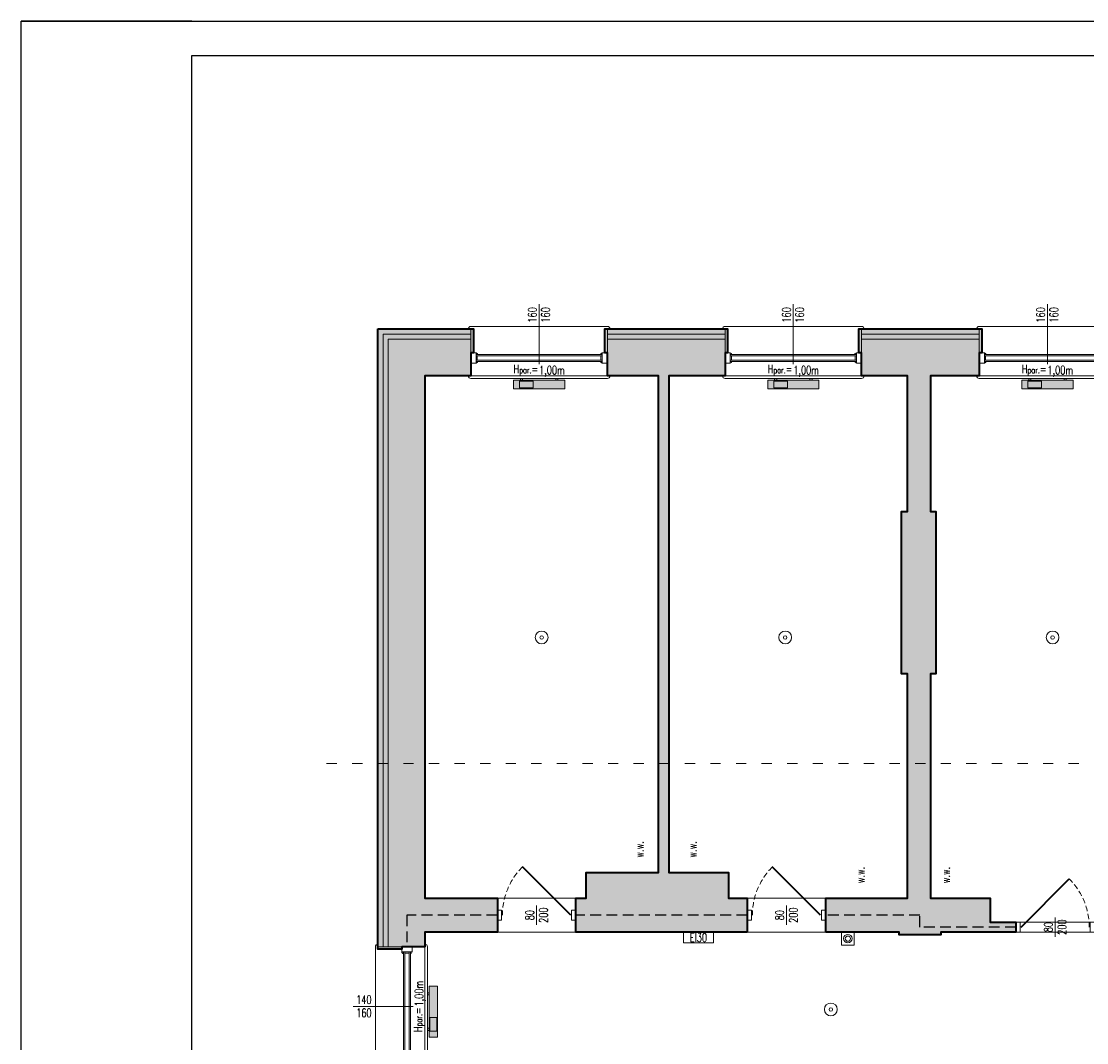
# Model space of a CAD drawing. Header units: millimetres. Extents: x 49320 to 60117, y -4209 to 20568.
# Tile 2 of 252: x 49320 to 50570, y -2436 to -1239. Entities that reach past the tile are written whole.
import ezdxf
from ezdxf.enums import TextEntityAlignment as Align

# ---------------------------------------------------------------- set-up
doc = ezdxf.new("R2010")
doc.units = ezdxf.units.MM
for name, pattern in [('ACAD_ISO03W100', [30, 12, -18]), ('DASHED', [19.05, 12.7, -6.35]), ('Kreski-Krotkie', [4.7625, 3.175, -1.5875])]:
    doc.linetypes.add(name, pattern=pattern)
for name, color, linetype, lineweight in [('_AA wymiary', 7, 'Continuous', 13), ('_HD-DREWNO_PRZEKRÓJ', 251, 'Continuous', 40), ('_HD-DREWNO_PRZERYW', 251, 'Kreski-Krotkie', 9), ('_HD-DREWNO_WIDOK', 251, 'Continuous', 18), ('_HD-ELE_PPOŻ', 251, 'Continuous', 30), ('_HD-OCIEPLENIE', 251, 'BATTING', 0), ('_HD-OKNA', 251, 'Continuous', 0), ('_HD-OPISY', 251, 'Continuous', 0), ('_HD-PPOŻ030', 251, 'DASHED', 40), ('_HD-PPOŻ_WIDOK', 251, 'Continuous', 18), ('_HD-PRZERYWANA_DŁUGA', 251, 'ACAD_ISO03W100', 9), ('_HD-SAN_CO', 251, 'Continuous', 30), ('_HD-SZKŁO_WIDOK', 251, 'Continuous', 18), ('_HD-TWORZYWA_SZTUCZNE_WIDOK', 251, 'Continuous', 18), ('_HD-WENTYLACJA', 251, 'Continuous', 0), ('M_Ramki do druku', 7, 'Continuous', 25), ('M_Ramki rysunków', 2, 'Continuous', 25)]:
    doc.layers.add(name, color=color, linetype=linetype, lineweight=lineweight)
doc.layers.add('_HD-KRESKOWANIE_PEŁNE', color=7, linetype='Continuous', lineweight=0, true_color=0xbfbfbf)
doc.layers.add('_HD-PRZEKRÓJ_BUDOWLANA', color=7, linetype='Continuous', lineweight=40, true_color=0x616161)
doc.layers.add('_HD-POMOC_1', color=251, linetype='Continuous', lineweight=0, plot=False)
for name, color, linetype in [('M_Ramki markery', 1, 'Continuous'), ('M_Ramki znaczniki', 6, 'Continuous'), ('RAMKA', 3, 'Continuous')]:
    doc.layers.add(name, color=color, linetype=linetype)
doc.styles.add('_HD_Romans', font='romans.shx', dxfattribs={"width": 0.7, "height": 18})
doc.styles.add('MCAD_TS', font='GENISO.SHX', dxfattribs={"width": 0.8})
doc.linetypes.add('BATTING', pattern='A,0.00254,-2.54,[134,ltypeshp.shx,S=2.54,R=0,X=-2.54,Y=0],-5.08,[134,ltypeshp.shx,S=2.54,R=180,X=2.54,Y=0],-2.54', length=10.16254)

# ---------------------------------------------------------------- blocks, each defined once
blk = doc.blocks.new('*U56')
at = {"layer": '_HD-DREWNO_PRZEKRÓJ'}
blk.add_line((86, 0), (29.4, 56.6), dxfattribs=at)
at = {"layer": '_HD-DREWNO_PRZERYW', "ltscale": 2}
blk.add_arc((86, 0), 80, 135, 180, dxfattribs=at)
at = {"layer": '_HD-DREWNO_WIDOK'}
for points in [[(5, 6), (0, 6), (0, -6), (5, -6)], [(92, 6), (87, 6), (87, -6), (92, -6)]]:
    blk.add_lwpolyline(points, close=True, dxfattribs=at)
at = {"layer": '_HD-OPISY'}
blk.add_line((46, -11.2), (46, 11.2), dxfattribs=at)
at = {"layer": '_HD-OPISY', "style": '_HD_Romans', "width": 0.7}
blk.add_attdef('SZEROKOŚĆ', text='', height=10, rotation=90, dxfattribs=at).set_placement((46, 0), align=Align.BOTTOM_CENTER)
blk.add_attdef('WYSOKOŚĆ', text='', height=10, rotation=90, dxfattribs=at).set_placement((49, 0), align=Align.TOP_CENTER)
blk = doc.blocks.new('*U20')
at = {"layer": '_HD-DREWNO_PRZEKRÓJ'}
blk.add_line((6, 0), (62.6, 56.6), dxfattribs=at)
at = {"layer": '_HD-DREWNO_PRZERYW', "ltscale": 2}
blk.add_arc((6, 0), 80, 0, 45, dxfattribs=at)
at = {"layer": '_HD-DREWNO_WIDOK'}
for points in [[(0, 6), (5, 6), (5, -6), (0, -6)], [(87, 6), (92, 6), (92, -6), (87, -6)]]:
    blk.add_lwpolyline(points, close=True, dxfattribs=at)
at = {"layer": '_HD-OPISY'}
blk.add_line((46, -11.2), (46, 11.2), dxfattribs=at)
at = {"layer": '_HD-OPISY', "style": '_HD_Romans', "width": 0.7}
blk.add_attdef('SZEROKOŚĆ', text='', height=10, rotation=90, dxfattribs=at).set_placement((46, 0), align=Align.BOTTOM_CENTER)
blk.add_attdef('WYSOKOŚĆ', text='', height=10, rotation=90, dxfattribs=at).set_placement((49, 0), align=Align.TOP_CENTER)
blk = doc.blocks.new('*U10')
at = {"layer": '_HD-OPISY'}
for p, q in [((80, -13), (80, 13.2)), ((80, -57), (80, -13))]:
    blk.add_line(p, q, dxfattribs=at)
at = {"layer": '_HD-SZKŁO_WIDOK'}
for p, q in [((154, 10), (6, 10)), ((154, 8.5), (6, 8.5)), ((154, 3.5), (6, 3.5)), ((154, 2), (6, 2))]:
    blk.add_line(p, q, dxfattribs=at)
at = {"layer": '_HD-TWORZYWA_SZTUCZNE_WIDOK'}
for p, q in [((0, 30), (80, 30)), ((80, 30), (160, 30)), ((0, 12), (6, 12)), ((0, 0), (6, 0)), ((6, 12), (6, 0)), ((7.5, 8.5), (7.5, 3.5)), ((152.5, 8.5), (152.5, 3.5)), ((160, 12), (154, 12)), ((154, 12), (154, 0)), ((160, 0), (154, 0)), ((0, -31), (80, -31)), ((160, -31), (80, -31))]:
    blk.add_line(p, q, dxfattribs=at)
for centre, radius, start, end in [((0, 27), 3, 90, 180), ((160, 27), 3, 0, 90), ((6, 10), 2, 0, 90), ((6, 2), 2, 270, 0), ((154, 10), 2, 90, 180), ((154, 2), 2, 180, 270), ((0, -28), 3, 180, 270), ((160, -28), 3, 270, 0)]:
    blk.add_arc(centre, radius, start, end, dxfattribs=at)
at = {"layer": '_HD-OPISY', "insert": (110, 20.2), "char_height": 10, "width": 33.48, "attachment_point": 4, "rotation": 180, "style": '_HD_Romans'}
blk.add_mtext('\\pxql;H{\\H0.75x;par.}=', dxfattribs=at)
at = {"layer": '_HD-OPISY', "style": '_HD_Romans', "width": 0.7}
blk.add_attdef('PARAPET', text='', height=10, rotation=180, dxfattribs=at).set_placement((80, 20.2), align=Align.MIDDLE_LEFT)
blk.add_attdef('WYSOKOŚĆ', text='', height=10, rotation=270, dxfattribs=at).set_placement((77.5, -44.5), align=Align.TOP_CENTER)
blk.add_attdef('SZEROKOŚĆ', text='', height=10, rotation=270, dxfattribs=at).set_placement((80, -44.5), align=Align.BOTTOM_CENTER)
blk = doc.blocks.new('*U9')
at = {"layer": '_HD-OPISY'}
for p, q in [((70, -13), (70, 13.2)), ((70, -57), (70, -13))]:
    blk.add_line(p, q, dxfattribs=at)
at = {"layer": '_HD-SZKŁO_WIDOK'}
for p, q in [((134, 10), (6, 10)), ((134, 8.5), (6, 8.5)), ((134, 3.5), (6, 3.5)), ((134, 2), (6, 2))]:
    blk.add_line(p, q, dxfattribs=at)
at = {"layer": '_HD-TWORZYWA_SZTUCZNE_WIDOK'}
for p, q in [((0, 30), (70, 30)), ((70, 30), (140, 30)), ((0, 12), (6, 12)), ((0, 0), (6, 0)), ((6, 12), (6, 0)), ((7.5, 8.5), (7.5, 3.5)), ((132.5, 8.5), (132.5, 3.5)), ((140, 12), (134, 12)), ((134, 12), (134, 0)), ((140, 0), (134, 0)), ((0, -31), (70, -31)), ((140, -31), (70, -31))]:
    blk.add_line(p, q, dxfattribs=at)
for centre, radius, start, end in [((0, 27), 3, 90, 180), ((140, 27), 3, 0, 90), ((6, 10), 2, 0, 90), ((6, 2), 2, 270, 0), ((134, 10), 2, 90, 180), ((134, 2), 2, 180, 270), ((0, -28), 3, 180, 270), ((140, -28), 3, 270, 0)]:
    blk.add_arc(centre, radius, start, end, dxfattribs=at)
at = {"layer": '_HD-OPISY', "insert": (100, 20.2), "char_height": 10, "width": 33.48, "attachment_point": 4, "rotation": 180, "style": '_HD_Romans'}
blk.add_mtext('\\pxql;H{\\H0.75x;par.}=', dxfattribs=at)
at = {"layer": '_HD-OPISY', "style": '_HD_Romans', "width": 0.7}
blk.add_attdef('PARAPET', text='', height=10, rotation=180, dxfattribs=at).set_placement((70, 20.2), align=Align.MIDDLE_LEFT)
blk.add_attdef('SZEROKOŚĆ', text='', height=10, rotation=90, dxfattribs=at).set_placement((70, -44.5), align=Align.BOTTOM_CENTER)
blk.add_attdef('WYSOKOŚĆ', text='', height=10, rotation=90, dxfattribs=at).set_placement((72.5, -44.5), align=Align.TOP_CENTER)
blk = doc.blocks.new('*U5')
at = {"layer": '_HD-WENTYLACJA'}
blk.add_lwpolyline([(0, 0, 0, 12, 0), (20, 0, 0, 0, 0), (84.5, 0, 0, 0, 0)], format="xyseb", dxfattribs=at)
at = {"layer": '_HD-WENTYLACJA', "style": '_HD_Romans', "width": 0.7}
blk.add_attdef('WENTYLACJA', (35, 5), '', height=20, dxfattribs=at)
blk = doc.blocks.new('Znacznik_narozny_v2')
at = {"layer": 'M_Ramki znaczniki'}
blk.add_lwpolyline([(0, -20), (0, 0), (20, 0)], dxfattribs=at)
blk = doc.blocks.new('znacznik297')
at = {"lineweight": -2}
blk.add_line((0, 0), (-20, 0), dxfattribs=at)
at = {"layer": 'M_Ramki markery'}
blk.add_line((0, 0), (2, 0), dxfattribs=at)
blk = doc.blocks.new('*U554')
at = {"layer": 'M_Ramki rysunków', "color": 0, "linetype": 'ByBlock', "lineweight": -2}
blk.add_lwpolyline([(20, 4), (20, 293), (506, 293), (506, 4)], close=True, dxfattribs=at)
blk.add_blockref('znacznik297', (20, 297))
at = {"layer": 'M_Ramki znaczniki'}
blk.add_blockref('Znacznik_narozny_v2', (0, 297), dxfattribs=at)
at = {"layer": 'M_Ramki do druku', "style": 'MCAD_TS', "width": 0.8}
for tag, p in [('KOMENTARZ', (11.54, 30.57)), ('RYSUNEK', (15.28, 30.57)), ('DATA', (19.02, 30.57))]:
    blk.add_attdef(tag, p, '', height=2, rotation=90, dxfattribs=at)

msp = doc.modelspace()

# ---------------------------------------------------------------- hatches: boundary and pattern name
at = {"layer": '_HD-KRESKOWANIE_PEŁNE', "transparency": 33554687}
h = msp.add_hatch(color=256, dxfattribs=at)
h.dxf.hatch_style = 1
h.paths.add_polyline_path([(49738.58, -2324), (49738.58, -1600), (49847.58, -1600), (49847.58, -1612), (49750.58, -1612), (49750.58, -2324)])
h = msp.add_hatch(color=256, dxfattribs=at)
h.dxf.hatch_style = 1
h.paths.add_polyline_path([(49847.58, -1628), (49850.58, -1628), (49850.58, -1600), (49847.58, -1600)])
h = msp.add_hatch(color=256, dxfattribs=at)
h.dxf.hatch_style = 1
h.paths.add_polyline_path([(50004.58, -1628), (50007.58, -1628), (50007.58, -1600), (50004.58, -1600)])
h = msp.add_hatch(color=256, dxfattribs=at)
h.dxf.hatch_style = 1
h.paths.add_polyline_path([(50007.58, -1612), (50145.58, -1612), (50145.58, -1600), (50007.58, -1600)])
h = msp.add_hatch(color=256, dxfattribs=at)
h.dxf.hatch_style = 1
h.paths.add_polyline_path([(50145.58, -1628), (50148.58, -1628), (50148.58, -1600), (50145.58, -1600)])
h = msp.add_hatch(color=256, dxfattribs=at)
h.dxf.hatch_style = 1
h.paths.add_polyline_path([(50302.58, -1628), (50305.58, -1628), (50305.58, -1600), (50302.58, -1600)])
h = msp.add_hatch(color=256, dxfattribs=at)
h.dxf.hatch_style = 1
h.paths.add_polyline_path([(50305.58, -1612), (50443.58, -1612), (50443.58, -1600), (50305.58, -1600)])
h = msp.add_hatch(color=256, dxfattribs=at)
h.dxf.hatch_style = 1
h.paths.add_polyline_path([(50443.58, -1628), (50446.58, -1628), (50446.58, -1600), (50443.58, -1600)])
at = {"layer": '_HD-KRESKOWANIE_PEŁNE', "ltscale": 3, "transparency": 33554687}
h = msp.add_hatch(color=256, dxfattribs=at)
h.dxf.hatch_style = 1
h.paths.add_polyline_path([(49847.58, -1628), (49847.58, -1612), (49750.58, -1612), (49750.58, -2324), (49766.58, -2324), (49793.58, -2324), (49793.58, -2307), (49878.58, -2307), (49878.58, -2267), (49793.58, -2267), (49793.58, -1655), (49847.58, -1655)])
h = msp.add_hatch(color=256, dxfattribs=at)
h.dxf.hatch_style = 1
h.paths.add_polyline_path([(50007.58, -1612), (50007.58, -1628), (50007.58, -1655), (50067.58, -1655), (50067.58, -2237), (49982.58, -2237), (49982.58, -2267), (49970.58, -2267), (49970.58, -2307), (50171.58, -2307), (50171.58, -2267), (50166.58, -2267), (50149.58, -2267), (50149.58, -2237), (50079.58, -2237), (50079.58, -1655), (50145.58, -1655), (50145.58, -1628), (50145.58, -1612)])
h = msp.add_hatch(color=256, dxfattribs=at)
h.dxf.hatch_style = 1
h.paths.add_polyline_path([(50443.58, -1628), (50443.58, -1612), (50305.58, -1612), (50305.58, -1628), (50305.58, -1655), (50359.58, -1655), (50359.58, -1814), (50352.58, -1814), (50352.58, -2004), (50359.58, -2004), (50359.58, -2267), (50263.58, -2267), (50263.58, -2307), (50349.58, -2307), (50349.58, -2310), (50398.58, -2310), (50398.58, -2307), (50486.58, -2307), (50486.58, -2295), (50456.58, -2295), (50456.58, -2267), (50386.58, -2267), (50386.58, -2004), (50392.58, -2004), (50392.58, -1814), (50386.58, -1814), (50386.58, -1655), (50443.58, -1655)])
at = {"layer": '_HD-KRESKOWANIE_PEŁNE', "transparency": 33554687}
h = msp.add_hatch(color=256, dxfattribs=at)
h.dxf.hatch_style = 1
h.paths.add_polyline_path([(49897.58, -1660), (49897.58, -1670), (49957.58, -1670), (49957.58, -1660)])
h.paths.add_polyline_path([(49905.58, -1660), (49905.58, -1658), (49908.08, -1658), (49908.08, -1660)])
h.paths.add_polyline_path([(49949.58, -1660), (49949.58, -1658), (49947.08, -1658), (49947.08, -1660)])
h = msp.add_hatch(color=256, dxfattribs=at)
h.dxf.hatch_style = 1
h.paths.add_polyline_path([(50195.58, -1660), (50195.58, -1670), (50255.58, -1670), (50255.58, -1660)])
h.paths.add_polyline_path([(50203.58, -1660), (50203.58, -1658), (50206.08, -1658), (50206.08, -1660)])
h.paths.add_polyline_path([(50247.58, -1660), (50247.58, -1658), (50245.08, -1658), (50245.08, -1660)])
h = msp.add_hatch(color=256, dxfattribs=at)
h.dxf.hatch_style = 1
h.paths.add_polyline_path([(50493.58, -1660), (50493.58, -1670), (50553.58, -1670), (50553.58, -1660)])
h.paths.add_polyline_path([(50501.58, -1660), (50501.58, -1658), (50504.08, -1658), (50504.08, -1660)])
h.paths.add_polyline_path([(50545.58, -1660), (50545.58, -1658), (50543.08, -1658), (50543.08, -1660)])
h = msp.add_hatch(color=256, dxfattribs=at)
h.dxf.hatch_style = 1
h.paths.add_polyline_path([(49766.58, -2327), (49766.58, -2324), (49738.58, -2324), (49738.58, -2327)])
h = msp.add_hatch(color=256, dxfattribs=at)
h.dxf.hatch_style = 1
h.paths.add_polyline_path([(49798.58, -2430), (49808.58, -2430), (49808.58, -2370), (49798.58, -2370)])
h.paths.add_polyline_path([(49798.58, -2422), (49796.58, -2422), (49796.58, -2419.5), (49798.58, -2419.5)])
h.paths.add_polyline_path([(49798.58, -2378), (49796.58, -2378), (49796.58, -2380.5), (49798.58, -2380.5)])

# ---------------------------------------------------------------- linework, layer by layer
at = {"layer": '_HD-ELE_PPOŻ', "linetype": 'ByBlock', "lineweight": 0}
msp.add_lwpolyline([(50282.08, -2307), (50297.08, -2307), (50297.08, -2322), (50282.08, -2322)], close=True, dxfattribs=at)
for centre, radius in [((49930.58, -1961.5), 7.5), ((49930.58, -1961.5), 2.08), ((50216.08, -1961.5), 7.5), ((50216.08, -1961.5), 2.08), ((50529.58, -1961.5), 7.5), ((50529.58, -1961.5), 2.08), ((50289.58, -2314.5), 5), ((50289.58, -2314.5), 3), ((50269.58, -2397.5), 7.5), ((50269.58, -2397.5), 2.08)]:
    msp.add_circle(centre, radius, dxfattribs=at)
at = {"layer": '_HD-OCIEPLENIE', "ltscale": 0.58}
for points in [[(49744.58, -2324), (49744.58, -1606), (49847.58, -1606)], [(50007.58, -1606), (50145.58, -1606)], [(50305.58, -1606), (50443.58, -1606)]]:
    msp.add_lwpolyline(points, dxfattribs=at)
at = {"layer": '_HD-OPISY'}
msp.add_lwpolyline([(50131.89, -2307), (50131.89, -2319.5), (50096.89, -2319.5), (50096.89, -2307)], close=True, dxfattribs=at)
at = {"layer": '_HD-POMOC_1', "ltscale": 3}
for points in [[(49793.58, -1655), (50067.58, -1655), (50067.58, -2237), (49982.58, -2237), (49982.58, -2267), (49793.58, -2267)], [(50079.58, -1655), (50359.58, -1655), (50359.58, -1814), (50352.58, -1814), (50352.58, -2004), (50359.58, -2004), (50359.58, -2267), (50149.58, -2267), (50149.58, -2237), (50079.58, -2237)], [(50666.58, -1655), (50386.58, -1655), (50386.58, -1814), (50392.58, -1814), (50392.58, -2004), (50386.58, -2004), (50386.58, -2267), (50456.58, -2267), (50456.58, -2295), (50578.58, -2295), (50578.58, -2267), (50666.58, -2267)]]:
    msp.add_lwpolyline(points, close=True, dxfattribs=at)
msp.add_lwpolyline([(50950.58, -2483), (50398.58, -2483), (50398.58, -2479), (50349.58, -2479), (50349.58, -2483), (49793.58, -2483), (49793.58, -2307), (50349.58, -2307), (50349.58, -2310), (50398.58, -2310), (50398.58, -2307), (50950.58, -2307)], dxfattribs=at)
at = {"layer": '_HD-PPOŻ030', "lineweight": 25}
for points in [[(49878.58, -2287), (49772.58, -2287), (49772.58, -2324)], [(50171.58, -2287), (49970.58, -2287)], [(50486.58, -2301), (50374.08, -2301), (50374.08, -2287), (50263.58, -2287)]]:
    msp.add_lwpolyline(points, dxfattribs=at)
at = {"layer": '_HD-PRZEKRÓJ_BUDOWLANA', "ltscale": 1.5}
for points in [[(49738.58, -1600), (49850.58, -1600), (49850.58, -1628), (49847.58, -1628), (49847.58, -1655), (49793.58, -1655), (49793.58, -2267), (49878.58, -2267), (49878.58, -2307), (49793.58, -2307), (49793.58, -2324), (49766.58, -2324), (49766.58, -2327), (49738.58, -2327)], [(50171.58, -2307), (49970.58, -2307), (49970.58, -2267), (49982.58, -2267), (49982.58, -2237), (50067.58, -2237), (50067.58, -1655), (50007.58, -1655), (50007.58, -1628), (50004.58, -1628), (50004.58, -1600), (50148.58, -1600), (50148.58, -1628), (50145.58, -1628), (50145.58, -1655), (50079.58, -1655), (50079.58, -2237), (50149.58, -2237), (50149.58, -2267), (50166.58, -2267), (50171.58, -2267)], [(50263.58, -2307), (50263.58, -2267), (50359.58, -2267), (50359.58, -2004), (50352.58, -2004), (50352.58, -1814), (50359.58, -1814), (50359.58, -1655), (50305.58, -1655), (50305.58, -1628), (50302.58, -1628), (50302.58, -1600), (50446.58, -1600), (50446.58, -1628), (50443.58, -1628), (50443.58, -1655), (50386.58, -1655), (50386.58, -1814), (50392.58, -1814), (50392.58, -2004), (50386.58, -2004), (50386.58, -2267), (50456.58, -2267), (50456.58, -2295), (50486.58, -2295), (50486.58, -2307), (50398.58, -2307), (50398.58, -2310), (50349.58, -2310), (50349.58, -2307)]]:
    msp.add_lwpolyline(points, close=True, dxfattribs=at)
at = {"layer": '_HD-PRZERYWANA_DŁUGA'}
msp.add_line((53590.39, -2109.16, -5.76), (49674.97, -2109.16), dxfattribs=at)
at = {"layer": '_HD-SAN_CO', "lineweight": 20}
for points in [[(49897.58, -1660), (49897.58, -1660), (49897.58, -1670), (49957.58, -1670), (49957.58, -1660)], [(49904.58, -1661), (49904.58, -1661), (49904.58, -1669), (49920.58, -1669), (49920.58, -1661)], [(50195.58, -1660), (50195.58, -1660), (50195.58, -1670), (50255.58, -1670), (50255.58, -1660)], [(50202.58, -1661), (50202.58, -1661), (50202.58, -1669), (50218.58, -1669), (50218.58, -1661)], [(50493.58, -1660), (50493.58, -1660), (50493.58, -1670), (50553.58, -1670), (50553.58, -1660)], [(50500.58, -1661), (50500.58, -1661), (50500.58, -1669), (50516.58, -1669), (50516.58, -1661)], [(49798.58, -2430), (49798.58, -2430), (49808.58, -2430), (49808.58, -2370), (49798.58, -2370)], [(49799.58, -2423), (49799.58, -2423), (49807.58, -2423), (49807.58, -2407), (49799.58, -2407)]]:
    msp.add_lwpolyline(points, close=True, dxfattribs=at)
for points in [[(49905.58, -1660), (49905.58, -1658), (49908.08, -1658), (49908.08, -1660), (49905.58, -1660)], [(49949.58, -1660), (49949.58, -1658), (49947.08, -1658), (49947.08, -1660), (49949.58, -1660)], [(50203.58, -1660), (50203.58, -1658), (50206.08, -1658), (50206.08, -1660), (50203.58, -1660)], [(50247.58, -1660), (50247.58, -1658), (50245.08, -1658), (50245.08, -1660), (50247.58, -1660)], [(50501.58, -1660), (50501.58, -1658), (50504.08, -1658), (50504.08, -1660), (50501.58, -1660)], [(50545.58, -1660), (50545.58, -1658), (50543.08, -1658), (50543.08, -1660), (50545.58, -1660)], [(49798.58, -2378), (49796.58, -2378), (49796.58, -2380.5), (49798.58, -2380.5), (49798.58, -2378)], [(49798.58, -2422), (49796.58, -2422), (49796.58, -2419.5), (49798.58, -2419.5), (49798.58, -2422)]]:
    msp.add_lwpolyline(points, dxfattribs=at)
at = {"layer": '_HD-TWORZYWA_SZTUCZNE_WIDOK'}
for points in [[(49738.58, -2324), (49738.58, -1600), (49847.58, -1600), (49847.58, -1612), (49750.58, -1612), (49750.58, -2324)], [(49847.58, -1628), (49850.58, -1628), (49850.58, -1600), (49847.58, -1600)], [(50004.58, -1628), (50007.58, -1628), (50007.58, -1600), (50004.58, -1600)], [(50007.58, -1612), (50145.58, -1612), (50145.58, -1600), (50007.58, -1600)], [(50145.58, -1628), (50148.58, -1628), (50148.58, -1600), (50145.58, -1600)], [(50302.58, -1628), (50305.58, -1628), (50305.58, -1600), (50302.58, -1600)], [(50305.58, -1612), (50443.58, -1612), (50443.58, -1600), (50305.58, -1600)], [(50443.58, -1628), (50446.58, -1628), (50446.58, -1600), (50443.58, -1600)], [(49766.58, -2327), (49766.58, -2324), (49738.58, -2324), (49738.58, -2327)]]:
    msp.add_lwpolyline(points, close=True, dxfattribs=at)
at = {"layer": 'RAMKA', "color": 0, "ltscale": 0.8}
msp.add_lwpolyline([(49320.41, -1239.42), (54420.41, -1239.42), (54420.41, -4209.42), (49320.41, -4209.42)], close=True, dxfattribs=at)

# ---------------------------------------------------------------- block references
at = {"color": 0, "xscale": 10, "yscale": 10, "zscale": 10}
msp.add_blockref('*U554', (49320.41, -4209.42), dxfattribs=at)
at = {"layer": '_AA wymiary'}
for name, p in [('*U56', (49878.58, -2287)), ('*U56', (50171.58, -2287)), ('*U20', (50486.58, -2301))]:
    msp.add_blockref(name, p, dxfattribs=at).add_auto_attribs({'SZEROKOŚĆ': '80', 'WYSOKOŚĆ': '200'})
at = {"layer": '_HD-OKNA'}
for name, p, rotation, values in [('*U10', (50007.58, -1628), 180, {'SZEROKOŚĆ': '160', 'WYSOKOŚĆ': '160', 'PARAPET': '1,00m'}), ('*U10', (50305.58, -1628), 180, {'SZEROKOŚĆ': '160', 'WYSOKOŚĆ': '160', 'PARAPET': '1,00m'}), ('*U10', (50603.58, -1628), 180, {'SZEROKOŚĆ': '160', 'WYSOKOŚĆ': '160', 'PARAPET': '1,00m'}), ('*U9', (49766.58, -2324), 270, {'SZEROKOŚĆ': '140', 'WYSOKOŚĆ': '160', 'PARAPET': '1,00m'})]:
    msp.add_blockref(name, p, dxfattribs=dict(at, rotation=rotation)).add_auto_attribs(values)
at = {"layer": '_HD-WENTYLACJA', "xscale": 0.5, "yscale": 0.5, "zscale": 0.5, "rotation": 90.00000000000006}
for p in [(50052.58, -2237), (50114.58, -2237), (50311.58, -2267), (50411.58, -2267)]:
    msp.add_blockref('*U5', p, dxfattribs=at).add_auto_attribs({'WENTYLACJA': 'w.w.'})

# ---------------------------------------------------------------- texts
at = {"layer": '_HD-PPOŻ_WIDOK', "lineweight": 30, "style": '_HD_Romans', "width": 0.7}
msp.add_attdef('EI30', text='EI000', height=10, dxfattribs=at).set_placement((50114.39, -2313.25), align=Align.MIDDLE_CENTER)

doc.saveas('drawing.dxf')
